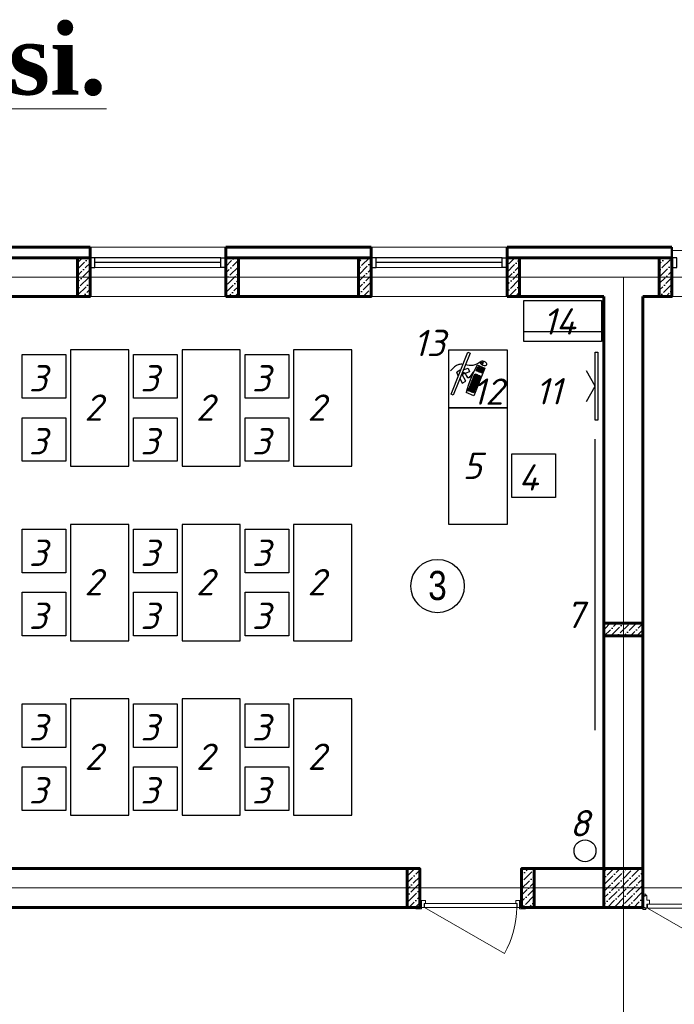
# Model space of a CAD drawing. Header units: millimetres. Extents: x -257011 to 237647566, y 2784933 to 6706507.
# Tile 139 of 256: x 9435511 to 9446608, y 5024255 to 5040948. Entities that reach past the tile are written whole.
import ezdxf

# ---------------------------------------------------------------- set-up
doc = ezdxf.new("R2010")
doc.units = ezdxf.units.MM
doc.header["$LTSCALE"] = 1000
doc.linetypes.add('ACAD_ISO10W100', pattern=[18, 12, -3, 0, -3])
for name, color, linetype, lineweight in [('Doors', 86, 'Continuous', 13), ('expl', 234, 'Continuous', 13), ('заливки', 250, 'Continuous', 18), ('Калонны', 20, 'Continuous', 25), ('Размеры', 251, 'Continuous', 18)]:
    doc.layers.add(name, color=color, linetype=linetype, lineweight=lineweight)
doc.layers.add('TESS', color=252, linetype='Continuous')
doc.layers.add('ТХ', color=7, linetype='Continuous')
doc.styles.get("Standard").update_dxf_attribs({"font": 'ARIALN.TTF'})

# ---------------------------------------------------------------- blocks, each defined once
blk = doc.blocks.new('eshik yangi')
at = {"layer": 'Doors'}
blk.add_line((1405002, 1634259), (1404179, 1633784), dxfattribs=at)
for points in [[(1404002, 1634329), (1404022, 1634329), (1404022, 1634259), (1404002, 1634259)], [(1404062, 1634299), (1404062, 1634329), (1404022, 1634329), (1404022, 1634259), (1404047, 1634259), (1404047, 1634299)], [(1404052, 1634299), (1405002, 1634299), (1405002, 1634259), (1404052, 1634259)], [(1404992, 1634299), (1404992, 1634329), (1405032, 1634329), (1405032, 1634259), (1405007, 1634259), (1405007, 1634299)], [(1405052, 1634329), (1405032, 1634329), (1405032, 1634259), (1405052, 1634259)], [(1403962, 1634259), (1404022, 1634259), (1404022, 1634244), (1403962, 1634244)], [(1405032, 1634259), (1405092, 1634259), (1405092, 1634244), (1405032, 1634244)]]:
    blk.add_lwpolyline(points, close=True, dxfattribs=at)
blk.add_arc((1405002, 1634259), 950, 180, 210, dxfattribs=at)
blk = doc.blocks.new('iuluiluiliu')
at = {"layer": 'Doors'}
for p, q in [((577356.5, 791372.6), (577356.5, 791341.2)), ((577368.5, 791372.6), (577356.5, 791372.6)), ((577368.5, 791341.2), (577356.5, 791341.2)), ((577368.5, 791372.6), (577493.5, 791372.6)), ((577368.5, 791372.6), (577368.5, 791355.3)), ((577368.5, 791372.6), (577368.5, 791372.6)), ((577368.5, 791355.3), (577374, 791355.3)), ((577368.5, 791350.5), (577368.5, 791332.6)), ((577368.5, 791350.5), (577374, 791350.5)), ((577368.5, 791332.6), (577408.5, 791332.6)), ((577368.5, 790417.4), (577368.5, 791327.8)), ((577368.5, 791327.8), (577408.5, 791327.8)), ((577374, 791355.3), (577374, 791350.5)), ((577408.5, 791307.5), (577408.5, 791332.6)), ((577448.5, 791332.6), (577448.5, 791307.5)), ((577448.5, 791332.6), (577493.5, 791332.6)), ((577488, 791355.3), (577488, 791350.5)), ((577493.5, 791355.3), (577488, 791355.3)), ((577493.5, 791350.5), (577488, 791350.5)), ((577493.5, 791372.6), (577493.5, 791355.3)), ((577493.5, 791372.6), (577493.5, 791355.3)), ((577493.5, 791372.6), (577493.5, 791372.6)), ((577493.5, 791372.6), (577505.5, 791372.6)), ((577493.5, 791350.5), (577493.5, 791332.6)), ((577493.5, 791341.2), (577505.5, 791341.2)), ((577505.5, 791372.6), (577505.5, 791341.2)), ((577408.5, 790412.6), (577408.5, 791307.5)), ((577408.5, 791307.5), (577448.5, 791307.5)), ((577368.5, 790417.4), (576920.8, 791192.9)), ((577356.5, 790372.6), (577356.5, 790404)), ((577368.5, 790404), (577356.5, 790404)), ((577368.5, 790372.6), (577356.5, 790372.6)), ((577368.5, 790417.4), (577408.5, 790417.4)), ((577368.5, 790412.6), (577408.5, 790412.6)), ((577368.5, 790394.8), (577368.5, 790412.6)), ((577368.5, 790394.8), (577374, 790394.8)), ((577368.5, 790372.6), (577368.5, 790389.9)), ((577368.5, 790389.9), (577374, 790389.9)), ((577368.5, 790372.6), (577493.5, 790372.6)), ((577368.5, 790372.6), (577368.5, 790372.6)), ((577374, 790389.9), (577374, 790394.8)), ((577408.5, 790437.8), (577448.5, 790437.8)), ((577448.5, 790412.6), (577448.5, 790437.8)), ((577448.5, 790412.6), (577493.5, 790412.6)), ((577493.5, 790394.8), (577488, 790394.8)), ((577488, 790389.9), (577488, 790394.8)), ((577493.5, 790389.9), (577488, 790389.9)), ((577493.5, 790394.8), (577493.5, 790412.6)), ((577493.5, 790404), (577505.5, 790404)), ((577493.5, 790372.6), (577493.5, 790389.9)), ((577493.5, 790372.6), (577493.5, 790389.9)), ((577493.5, 790372.6), (577493.5, 790372.6)), ((577493.5, 790372.6), (577505.5, 790372.6)), ((577505.5, 790372.6), (577505.5, 790404))]:
    blk.add_line(p, q, dxfattribs=at)
blk.add_arc((577368.5, 790517.4), 810.4, 90, 123.53724, dxfattribs=at)
blk = doc.blocks.new('wwww')
at = {"layer": 'заливки', "color": 0, "lineweight": 25, "ltscale": 0.15}
for p, q in [((-325484, -679209), (-325477, -679225)), ((-325470, -679244), (-325465, -679256)), ((-325814, -679382), (-325729, -679357)), ((-325808, -679400), (-325814, -679382)), ((-325723, -679374), (-325808, -679400)), ((-325729, -679357), (-325713, -679352)), ((-325708, -679369), (-325723, -679374)), ((-325713, -679352), (-325708, -679369)), ((-325699, -679327), (-325681, -679321)), ((-325693, -679344), (-325699, -679327)), ((-325660, -679334), (-325693, -679344)), ((-325687, -679302), (-325671, -679297)), ((-325686, -679305), (-325687, -679302)), ((-325686, -679305), (-325681, -679321)), ((-325671, -679297), (-325660, -679334))]:
    blk.add_line(p, q, dxfattribs=at)
for points in [[(-325485, -678956), (-325474, -678992), (-326163, -679200), (-326174, -679165)], [(-325718, -679270), (-325713, -679287), (-325729, -679292), (-325734, -679274)], [(-325700, -679264), (-325695, -679281), (-325711, -679286), (-325716, -679269)], [(-325682, -679259), (-325677, -679276), (-325693, -679281), (-325698, -679264)], [(-325617, -679239), (-325611, -679256), (-325627, -679261), (-325632, -679244)], [(-325611, -679258), (-325606, -679275), (-325621, -679280), (-325626, -679263)], [(-325599, -679234), (-325594, -679251), (-325609, -679255), (-325614, -679238)], [(-325593, -679253), (-325588, -679270), (-325603, -679275), (-325609, -679258)], [(-325587, -679272), (-325582, -679289), (-325598, -679294), (-325603, -679277)], [(-325581, -679228), (-325576, -679245), (-325591, -679250), (-325597, -679233)], [(-325575, -679247), (-325570, -679265), (-325586, -679269), (-325591, -679252)], [(-325569, -679267), (-325564, -679284), (-325580, -679288), (-325585, -679271)], [(-325563, -679223), (-325558, -679240), (-325573, -679245), (-325579, -679228)], [(-325557, -679242), (-325552, -679259), (-325568, -679264), (-325573, -679247)], [(-325551, -679261), (-325546, -679278), (-325562, -679283), (-325567, -679266)], [(-325944, -679338), (-325939, -679355), (-325955, -679360), (-325960, -679343)], [(-325938, -679357), (-325933, -679374), (-325949, -679379), (-325954, -679362)], [(-325933, -679376), (-325927, -679394), (-325943, -679398), (-325948, -679381)], [(-325926, -679333), (-325921, -679350), (-325937, -679355), (-325942, -679337)], [(-325927, -679396), (-325922, -679413), (-325937, -679418), (-325942, -679400)], [(-325921, -679415), (-325916, -679432), (-325931, -679437), (-325937, -679420)], [(-325920, -679352), (-325915, -679369), (-325931, -679374), (-325936, -679357)], [(-325915, -679371), (-325909, -679388), (-325925, -679393), (-325930, -679376)], [(-325908, -679327), (-325903, -679344), (-325919, -679349), (-325924, -679332)], [(-325909, -679390), (-325904, -679407), (-325919, -679412), (-325924, -679395)], [(-325903, -679409), (-325898, -679427), (-325913, -679431), (-325919, -679414)], [(-325903, -679346), (-325897, -679364), (-325913, -679368), (-325918, -679351)], [(-325897, -679366), (-325892, -679383), (-325907, -679388), (-325912, -679370)], [(-325891, -679385), (-325886, -679402), (-325901, -679407), (-325907, -679390)], [(-325890, -679322), (-325885, -679339), (-325901, -679344), (-325906, -679327)], [(-325885, -679404), (-325880, -679421), (-325896, -679426), (-325901, -679409)], [(-325885, -679341), (-325879, -679358), (-325895, -679363), (-325900, -679346)], [(-325879, -679360), (-325874, -679377), (-325889, -679382), (-325895, -679365)], [(-325875, -679317), (-325870, -679334), (-325885, -679339), (-325890, -679322)], [(-325873, -679379), (-325868, -679397), (-325884, -679401), (-325889, -679384)], [(-325869, -679336), (-325864, -679353), (-325879, -679358), (-325885, -679341)], [(-325867, -679399), (-325862, -679416), (-325878, -679421), (-325883, -679403)], [(-325863, -679355), (-325858, -679373), (-325874, -679377), (-325879, -679360)], [(-325857, -679312), (-325852, -679329), (-325867, -679334), (-325873, -679316)], [(-325857, -679375), (-325852, -679392), (-325868, -679397), (-325873, -679379)], [(-325851, -679331), (-325846, -679348), (-325862, -679353), (-325867, -679336)], [(-325852, -679394), (-325846, -679411), (-325862, -679416), (-325867, -679399)], [(-325845, -679350), (-325840, -679367), (-325856, -679372), (-325861, -679355)], [(-325839, -679306), (-325834, -679323), (-325850, -679328), (-325855, -679311)], [(-325839, -679369), (-325834, -679386), (-325850, -679391), (-325855, -679374)], [(-325833, -679325), (-325828, -679343), (-325844, -679347), (-325849, -679330)], [(-325834, -679388), (-325828, -679406), (-325844, -679410), (-325849, -679393)], [(-325827, -679345), (-325822, -679362), (-325838, -679367), (-325843, -679349)], [(-325821, -679301), (-325816, -679318), (-325832, -679323), (-325837, -679306)], [(-325822, -679364), (-325816, -679381), (-325832, -679386), (-325837, -679369)], [(-325815, -679320), (-325810, -679337), (-325826, -679342), (-325831, -679325)], [(-325816, -679383), (-325811, -679400), (-325826, -679405), (-325831, -679388)], [(-325810, -679339), (-325804, -679356), (-325820, -679361), (-325825, -679344)], [(-325805, -679296), (-325800, -679313), (-325816, -679318), (-325821, -679301)], [(-325804, -679358), (-325799, -679376), (-325814, -679380), (-325819, -679363)], [(-325800, -679315), (-325794, -679332), (-325810, -679337), (-325815, -679320)], [(-325794, -679335), (-325789, -679352), (-325804, -679356), (-325810, -679339)], [(-325788, -679354), (-325783, -679371), (-325799, -679376), (-325804, -679358)], [(-325788, -679291), (-325782, -679308), (-325798, -679313), (-325803, -679295)], [(-325782, -679310), (-325777, -679327), (-325792, -679332), (-325797, -679315)], [(-325776, -679329), (-325771, -679346), (-325786, -679351), (-325792, -679334)], [(-325770, -679348), (-325765, -679365), (-325781, -679370), (-325786, -679353)], [(-325770, -679285), (-325764, -679302), (-325780, -679307), (-325785, -679290)], [(-325764, -679304), (-325759, -679322), (-325774, -679326), (-325780, -679309)], [(-325758, -679324), (-325753, -679341), (-325769, -679346), (-325774, -679328)], [(-325752, -679343), (-325747, -679360), (-325763, -679365), (-325768, -679348)], [(-325752, -679280), (-325747, -679297), (-325762, -679302), (-325767, -679285)], [(-325746, -679299), (-325741, -679316), (-325756, -679321), (-325762, -679304)], [(-325740, -679318), (-325735, -679335), (-325751, -679340), (-325756, -679323)], [(-325736, -679275), (-325731, -679292), (-325747, -679297), (-325752, -679280)], [(-325734, -679337), (-325729, -679355), (-325745, -679359), (-325750, -679342)], [(-325730, -679294), (-325725, -679312), (-325741, -679316), (-325746, -679299)], [(-325725, -679314), (-325719, -679331), (-325735, -679335), (-325740, -679318)], [(-325719, -679333), (-325714, -679350), (-325729, -679355), (-325734, -679337)], [(-325712, -679289), (-325707, -679306), (-325723, -679311), (-325728, -679294)], [(-325707, -679308), (-325701, -679325), (-325717, -679330), (-325722, -679313)], [(-325701, -679327), (-325696, -679345), (-325711, -679349), (-325716, -679332)], [(-325695, -679347), (-325690, -679364), (-325705, -679368), (-325711, -679351)], [(-325695, -679284), (-325689, -679301), (-325705, -679305), (-325710, -679288)], [(-325689, -679303), (-325684, -679320), (-325699, -679325), (-325704, -679307)], [(-325677, -679341), (-325672, -679358), (-325688, -679363), (-325693, -679346)], [(-325677, -679278), (-325671, -679295), (-325687, -679300), (-325692, -679283)], [(-325659, -679336), (-325654, -679353), (-325670, -679358), (-325675, -679340)], [(-325605, -679277), (-325600, -679295), (-325615, -679299), (-325621, -679282)], [(-325599, -679297), (-325594, -679314), (-325610, -679319), (-325615, -679301)], [(-325593, -679316), (-325588, -679333), (-325604, -679338), (-325609, -679321)], [(-325581, -679291), (-325576, -679308), (-325592, -679313), (-325597, -679296)], [(-325576, -679310), (-325570, -679328), (-325586, -679332), (-325591, -679315)], [(-325563, -679286), (-325558, -679303), (-325574, -679308), (-325579, -679291)], [(-325558, -679305), (-325552, -679322), (-325568, -679327), (-325573, -679310)], [(-325546, -679280), (-325540, -679298), (-325556, -679302), (-325561, -679285)], [(-325540, -679300), (-325535, -679317), (-325550, -679321), (-325555, -679304)]]:
    blk.add_lwpolyline(points, close=True, dxfattribs=at)
for points in [[(-325889, -679117), (-325924, -679194), (-325866, -679220), (-325815, -679108)], [(-325871, -679073), (-325877, -679070), (-325843, -679016)], [(-325788, -679048), (-325785, -679042), (-325843, -679016)], [(-325749, -679075), (-325677, -679120), (-325710, -679173), (-325815, -679108)], [(-325552, -679198), (-325513, -679328), (-325964, -679465), (-326004, -679335)]]:
    blk.add_lwpolyline(points, dxfattribs=at)
for centre, radius, start, end in [((-325114, -681459), 2303, 100.9493, 112.708), ((-325477, -679229), 29.5, 216.9044, 354.8007)]:
    blk.add_arc(centre, radius, start, end, dxfattribs=at)
at = {"layer": 'заливки', "color": 0, "lineweight": 25, "ltscale": 0.15, "extrusion": (0, 0, -1)}
blk.add_ellipse((-325468, -679263), major_axis=(16.4, -53.3), ratio=0.548518, dxfattribs=at)
at = {"layer": 'заливки', "color": 0, "lineweight": 25, "ltscale": 0.15}
blk.add_ellipse((-325473, -679235), major_axis=(3.92, -9.4), ratio=0.353008, dxfattribs=at)
for points, knots in [([(-325685, -679017), (-325698, -678997), (-325744, -678938), (-325827, -678931), (-325886, -678926)], [258.945343, 258.945343, 258.945343, 258.945343, 321.866255, 469.799997, 469.799997, 469.799997, 469.799997]), ([(-325805, -679092), (-325787, -679100), (-325762, -679126), (-325839, -679240), (-325737, -679231), (-325675, -679225)], [52.696456, 52.696456, 52.696456, 52.696456, 88.452953, 137.856523, 215.270135, 215.270135, 215.270135, 215.270135]), ([(-325800, -679090), (-325797, -679092), (-325794, -679094), (-325788, -679098), (-325785, -679100), (-325780, -679106), (-325778, -679110), (-325775, -679117), (-325774, -679121), (-325774, -679127), (-325774, -679129), (-325775, -679133), (-325775, -679135), (-325777, -679143), (-325779, -679149), (-325783, -679160), (-325786, -679166), (-325791, -679178), (-325793, -679183), (-325796, -679192), (-325797, -679195), (-325798, -679200), (-325798, -679202), (-325798, -679206), (-325798, -679207), (-325797, -679210), (-325796, -679212), (-325795, -679214), (-325794, -679216), (-325791, -679218), (-325790, -679219), (-325786, -679221), (-325784, -679221), (-325778, -679224), (-325773, -679225), (-325761, -679226), (-325754, -679227), (-325740, -679227), (-325732, -679226), (-325709, -679225), (-325692, -679224), (-325675, -679222)], [54.981019, 54.981019, 54.981019, 54.981019, 61.260874, 61.260874, 69.6918, 69.6918, 78.122727, 78.122727, 86.553654, 86.553654, 90.403827, 90.403827, 94.253999, 94.253999, 104.434609, 104.434609, 114.615219, 114.615219, 124.795829, 124.795829, 131.641747, 131.641747, 135.939583, 135.939583, 141.201002, 141.201002, 146.462422, 146.462422, 151.723841, 151.723841, 156.985261, 156.985261, 162.24668, 162.24668, 172.922377, 172.922377, 183.598075, 183.598075, 194.273772, 194.273772, 215.270135, 215.270135, 215.270135, 215.270135]), ([(-325484, -679209), (-325526, -679194), (-325606, -679165), (-325646, -679086), (-325666, -679050)], [0, 0, 0, 0, 117.894714, 225.048375, 225.048375, 225.048375, 225.048375])]:
    blk.add_open_spline(points, degree=3, knots=knots, dxfattribs=at)
blk = doc.blocks.new('njmghn')
at = {"ltscale": 100}
h = blk.add_hatch(dxfattribs=at)
h.set_pattern_fill('ANSI36', color=256, scale=15, style=0)
h.set_pattern_definition([(45, (9872545.847, 4372517.793), (25.2569703, 92.6088912), [119.0625, -23.8125, 0, -23.8125])])
h.paths.add_polyline_path([(9751843.6, 5089672.3), (9751713.6, 5089672.3), (9751713.6, 5090072.3), (9751843.6, 5090072.3)])
h = blk.add_hatch(dxfattribs=at)
h.set_pattern_fill('ANSI36', color=256, scale=15, style=0)
h.set_pattern_definition([(45, (9874315.847, 4372517.793), (25.2569703, 92.6088912), [119.0625, -23.8125, 0, -23.8125])])
h.paths.add_polyline_path([(9753373.6, 5089672.3), (9753243.6, 5089672.3), (9753243.6, 5090072.3), (9753373.6, 5090072.3)])
h = blk.add_hatch(dxfattribs=at)
h.set_pattern_fill('ANSI36', color=256, scale=15, style=0)
h.set_pattern_definition([(45, (9869645.847, 4372517.793), (25.2569703, 92.6088912), [119.0625, -23.8125, 0, -23.8125])])
h.paths.add_polyline_path([(9754743.6, 5089672.3), (9754613.6, 5089672.3), (9754613.6, 5090072.3), (9754743.6, 5090072.3)])
h = blk.add_hatch(dxfattribs=at)
h.set_pattern_fill('ANSI36', color=256, scale=15, style=0)
h.set_pattern_definition([(45, (9871415.847, 4372517.793), (25.2569703, 92.6088912), [119.0625, -23.8125, 0, -23.8125])])
h.paths.add_polyline_path([(9756273.6, 5089672.3), (9756143.6, 5089672.3), (9756143.6, 5090072.3), (9756273.6, 5090072.3)])
h = blk.add_hatch(dxfattribs=at)
h.set_pattern_fill('ANSI36', color=256, scale=15, style=0)
h.set_pattern_definition([(45, (9866545.847, 4354172.813), (25.2569703, 92.6088912), [119.0625, -23.8125, 0, -23.8125])])
h.paths.add_polyline_path([(9757843.6, 5090072.3), (9757713.6, 5090072.3), (9757713.6, 5089672.3), (9757843.6, 5089672.3)])
h = blk.add_hatch(dxfattribs=at)
h.set_pattern_fill('ANSI36', color=256, scale=15, style=0)
h.set_pattern_definition([(45, (9748250, 3846885.33), (25.2569703, 92.6088912), [119.0625, -23.8125, 0, -23.8125])])
h.paths.add_polyline_path([(9757543.6, 5086302.3), (9757543.6, 5086172.3), (9757143.6, 5086172.3), (9757143.6, 5086302.3)])
h = blk.add_hatch(dxfattribs=at)
h.set_pattern_fill('ANSI36', color=256, scale=15, style=0)
h.set_pattern_definition([(45, (9883345.847, 4352508.26), (25.2569703, 92.6088912), [119.0625, -23.8125, 0, -23.8125])])
h.paths.add_polyline_path([(9755243.6, 5083372.3), (9755113.6, 5083372.3), (9755113.6, 5083772.3), (9755243.6, 5083772.3)])
h = blk.add_hatch(dxfattribs=at)
h.set_pattern_fill('ANSI36', color=256, scale=15, angle=180, style=0)
h.set_pattern_definition([(225, (9618091.323, 5811436.264), (-25.2569703, -92.6088912), [119.0625, -23.8125, 0, -23.8125])])
h.paths.add_polyline_path([(9756293.6, 5083372.3), (9756423.6, 5083372.3), (9756423.6, 5083772.3), (9756293.6, 5083772.3)])
h = blk.add_hatch(dxfattribs=at)
h.set_pattern_fill('ANSI36', color=256, scale=15, style=0)
h.set_pattern_definition([(45, (-7305818.965, 14266602.263), (25.25697034, 92.60889125), [119.0625, -23.8125, 0, -23.8125])])
h.paths.add_polyline_path([(9757543.6, 5083772.3), (9757143.6, 5083772.3), (9757143.6, 5083372.3), (9757543.6, 5083372.3)])
at = {"lineweight": 9, "ltscale": 100}
for p, q in [((9753243.6, 5090179.3), (9751843.6, 5090179.3)), ((9756143.6, 5090179.3), (9754743.6, 5090179.3)), ((9759243.6, 5090147.3), (9757843.6, 5090147.3)), ((9753243.6, 5089672.3), (9751843.6, 5089672.3)), ((9756143.6, 5089672.3), (9754743.6, 5089672.3)), ((9759243.6, 5089672.3), (9757843.6, 5089672.3))]:
    blk.add_line(p, q, dxfattribs=at)
at = {"color": 251, "lineweight": 50, "ltscale": 100, "true_color": 0x4a4a4a}
blk.add_line((9757843.6, 5090072.3), (9757843.6, 5090179.3), dxfattribs=at)
at = {"lineweight": 60, "ltscale": 100}
for p, q in [((9751843.6, 5090072.3), (9750343.6, 5090072.3)), ((9751843.6, 5090072.3), (9751843.6, 5089672.3)), ((9754743.6, 5090072.3), (9753243.6, 5090072.3)), ((9753243.6, 5090072.3), (9753243.6, 5089672.3)), ((9754743.6, 5090072.3), (9754743.6, 5089672.3)), ((9757843.6, 5090072.3), (9756143.6, 5090072.3)), ((9756143.6, 5090072.3), (9756143.6, 5089672.3)), ((9757843.6, 5089672.3), (9757843.6, 5090072.3)), ((9751843.6, 5089672.3), (9750343.6, 5089672.3)), ((9754743.6, 5089672.3), (9753243.6, 5089672.3)), ((9757143.6, 5089672.3), (9756143.6, 5089672.3)), ((9757143.6, 5083772.3), (9757143.6, 5089672.3)), ((9757843.6, 5089672.3), (9757543.6, 5089672.3)), ((9757543.6, 5083772.3), (9757543.6, 5089672.3)), ((9755243.6, 5083772.3), (9747943.6, 5083772.3)), ((9755243.6, 5083772.3), (9755243.6, 5083372.3)), ((9757143.6, 5083772.3), (9756293.6, 5083772.3)), ((9756293.6, 5083772.3), (9756293.6, 5083372.3)), ((9755243.6, 5083372.3), (9746823.6, 5083372.3)), ((9757543.6, 5083372.3), (9756293.6, 5083372.3))]:
    blk.add_line(p, q, dxfattribs=at)
at = {"color": 5}
for p, q in [((9753193.6, 5090072.3), (9751893.6, 5090072.3)), ((9756093.6, 5090072.3), (9754793.6, 5090072.3)), ((9753193.6, 5090022.3), (9751893.6, 5090022.3)), ((9756093.6, 5090022.3), (9754793.6, 5090022.3))]:
    blk.add_line(p, q, dxfattribs=at)
at = {"color": 5, "lineweight": 0}
for p, q in [((9753193.6, 5089972.3), (9751893.6, 5089972.3)), ((9756093.6, 5089972.3), (9754793.6, 5089972.3))]:
    blk.add_line(p, q, dxfattribs=at)
at = {"color": 1, "linetype": 'ACAD_ISO10W100', "lineweight": 9, "ltscale": 100}
for p, q in [((9761743.6, 5089872.3), (9734743.6, 5089872.3)), ((9757343.6, 5089872.3), (9757343.6, 5080572.3)), ((9761743.6, 5083572.3), (9734743.6, 5083572.3))]:
    blk.add_line(p, q, dxfattribs=at)
at = {"color": 252, "lineweight": 60, "ltscale": 100}
for points in [[(9751843.6, 5090179.3), (9750343.6, 5090179.3)], [(9751843.6, 5090072.3), (9751843.6, 5090179.3)], [(9754743.6, 5090179.3), (9753243.6, 5090179.3)], [(9753243.6, 5090072.3), (9753243.6, 5090179.3)], [(9754743.6, 5090072.3), (9754743.6, 5090179.3)], [(9757843.6, 5090179.3), (9756143.6, 5090179.3)], [(9756143.6, 5090072.3), (9756143.6, 5090179.3)]]:
    blk.add_lwpolyline(points, dxfattribs=at)
at = {"color": 32, "lineweight": 30, "ltscale": 100}
for points in [[(9751843.6, 5090172.3), (9750343.6, 5090172.3)], [(9754743.6, 5090172.3), (9753243.6, 5090172.3)], [(9757843.6, 5090172.3), (9756143.6, 5090172.3)]]:
    blk.add_lwpolyline(points, dxfattribs=at)
at = {"color": 5}
for points in [[(9751843.6, 5089972.3), (9751893.6, 5089972.3), (9751893.6, 5090072.3), (9751843.6, 5090072.3)], [(9753243.6, 5089972.3), (9753193.6, 5089972.3), (9753193.6, 5090072.3), (9753243.6, 5090072.3)], [(9754743.6, 5089972.3), (9754793.6, 5089972.3), (9754793.6, 5090072.3), (9754743.6, 5090072.3)], [(9756143.6, 5089972.3), (9756093.6, 5089972.3), (9756093.6, 5090072.3), (9756143.6, 5090072.3)], [(9757843.6, 5089972.3), (9757893.6, 5089972.3), (9757893.6, 5090072.3), (9757843.6, 5090072.3)]]:
    blk.add_lwpolyline(points, close=True, dxfattribs=at)
at = {"layer": 'expl', "lineweight": 30}
blk.add_circle((9755427.4, 5086686.3), 275.1, dxfattribs=at)
at = {"layer": 'Размеры', "lineweight": 60, "ltscale": 5}
for points in [[(9751713.6, 5089672.3), (9751843.6, 5089672.3), (9751843.6, 5090072.3), (9751713.6, 5090072.3)], [(9753243.6, 5089672.3), (9753373.6, 5089672.3), (9753373.6, 5090072.3), (9753243.6, 5090072.3)], [(9754613.6, 5089672.3), (9754743.6, 5089672.3), (9754743.6, 5090072.3), (9754613.6, 5090072.3)], [(9756143.6, 5089672.3), (9756273.6, 5089672.3), (9756273.6, 5090072.3), (9756143.6, 5090072.3)], [(9757713.6, 5090072.3), (9757843.6, 5090072.3), (9757843.6, 5089672.3), (9757713.6, 5089672.3)], [(9757843.6, 5090072.3), (9757843.6, 5090072.3), (9757843.6, 5089672.3), (9757843.6, 5089672.3)], [(9757543.6, 5086172.3), (9757543.6, 5086302.3), (9757143.6, 5086302.3), (9757143.6, 5086172.3)], [(9755113.6, 5083372.3), (9755243.6, 5083372.3), (9755243.6, 5083772.3), (9755113.6, 5083772.3)], [(9756423.6, 5083372.3), (9756293.6, 5083372.3), (9756293.6, 5083772.3), (9756423.6, 5083772.3)], [(9757143.6, 5083372.3), (9757543.6, 5083372.3), (9757543.6, 5083772.3), (9757143.6, 5083772.3)]]:
    blk.add_lwpolyline(points, close=True, dxfattribs=at)
at = {"layer": 'Размеры', "ltscale": 5}
blk.add_lwpolyline([(9757543.6, 5086302.3), (9757543.6, 5086172.3), (9757143.6, 5086172.3), (9757143.6, 5086302.3)], close=True, dxfattribs=at)
at = {"layer": 'ТХ', "ltscale": 5}
blk.add_line((9757049.3, 5088201.3), (9757049.3, 5085201.3), dxfattribs=at)
for points in [[(9757118, 5089629.4), (9757118, 5089209.4), (9756318, 5089209.4), (9756318, 5089629.4)], [(9757118, 5089309.4), (9757118, 5089209.4), (9756318, 5089209.4), (9756318, 5089309.4)], [(9751643.6, 5087922.3), (9752243.6, 5087922.3), (9752243.6, 5089122.3), (9751643.6, 5089122.3)], [(9752793.6, 5087922.3), (9753393.6, 5087922.3), (9753393.6, 5089122.3), (9752793.6, 5089122.3)], [(9753943.6, 5087922.3), (9754543.6, 5087922.3), (9754543.6, 5089122.3), (9753943.6, 5089122.3)], [(9755543.6, 5089122.3), (9756143.6, 5089122.3), (9756143.6, 5088522.3), (9755543.6, 5088522.3)], [(9751143.6, 5089072.3), (9751593.6, 5089072.3), (9751593.6, 5088622.3), (9751143.6, 5088622.3)], [(9752293.6, 5089072.3), (9752743.6, 5089072.3), (9752743.6, 5088622.3), (9752293.6, 5088622.3)], [(9753443.6, 5089072.3), (9753893.6, 5089072.3), (9753893.6, 5088622.3), (9753443.6, 5088622.3)], [(9757053.9, 5089097.1), (9757078.9, 5089097.1), (9757078.9, 5088397.1), (9757053.9, 5088397.1)], [(9755543.6, 5088522.3), (9756143.6, 5088522.3), (9756143.6, 5087322.3), (9755543.6, 5087322.3)], [(9751143.6, 5088422.3), (9751593.6, 5088422.3), (9751593.6, 5087972.3), (9751143.6, 5087972.3)], [(9752293.6, 5088422.3), (9752743.6, 5088422.3), (9752743.6, 5087972.3), (9752293.6, 5087972.3)], [(9753443.6, 5088422.3), (9753893.6, 5088422.3), (9753893.6, 5087972.3), (9753443.6, 5087972.3)], [(9756193.6, 5088049.3), (9756643.6, 5088049.3), (9756643.6, 5087599.3), (9756193.6, 5087599.3)], [(9751643.6, 5086122.3), (9752243.6, 5086122.3), (9752243.6, 5087322.3), (9751643.6, 5087322.3)], [(9752793.6, 5086122.3), (9753393.6, 5086122.3), (9753393.6, 5087322.3), (9752793.6, 5087322.3)], [(9753943.6, 5086122.3), (9754543.6, 5086122.3), (9754543.6, 5087322.3), (9753943.6, 5087322.3)], [(9751143.6, 5087272.3), (9751593.6, 5087272.3), (9751593.6, 5086822.3), (9751143.6, 5086822.3)], [(9752293.6, 5087272.3), (9752743.6, 5087272.3), (9752743.6, 5086822.3), (9752293.6, 5086822.3)], [(9753443.6, 5087272.3), (9753893.6, 5087272.3), (9753893.6, 5086822.3), (9753443.6, 5086822.3)], [(9751143.6, 5086622.3), (9751593.6, 5086622.3), (9751593.6, 5086172.3), (9751143.6, 5086172.3)], [(9752293.6, 5086622.3), (9752743.6, 5086622.3), (9752743.6, 5086172.3), (9752293.6, 5086172.3)], [(9753443.6, 5086622.3), (9753893.6, 5086622.3), (9753893.6, 5086172.3), (9753443.6, 5086172.3)], [(9751143.6, 5085472.3), (9751593.6, 5085472.3), (9751593.6, 5085022.3), (9751143.6, 5085022.3)], [(9751643.6, 5084322.3), (9752243.6, 5084322.3), (9752243.6, 5085522.3), (9751643.6, 5085522.3)], [(9752293.6, 5085472.3), (9752743.6, 5085472.3), (9752743.6, 5085022.3), (9752293.6, 5085022.3)], [(9752793.6, 5084322.3), (9753393.6, 5084322.3), (9753393.6, 5085522.3), (9752793.6, 5085522.3)], [(9753443.6, 5085472.3), (9753893.6, 5085472.3), (9753893.6, 5085022.3), (9753443.6, 5085022.3)], [(9753943.6, 5084322.3), (9754543.6, 5084322.3), (9754543.6, 5085522.3), (9753943.6, 5085522.3)], [(9751143.6, 5084822.3), (9751593.6, 5084822.3), (9751593.6, 5084372.3), (9751143.6, 5084372.3)], [(9752293.6, 5084822.3), (9752743.6, 5084822.3), (9752743.6, 5084372.3), (9752293.6, 5084372.3)], [(9753443.6, 5084822.3), (9753893.6, 5084822.3), (9753893.6, 5084372.3), (9753443.6, 5084372.3)]]:
    blk.add_lwpolyline(points, close=True, dxfattribs=at)
blk.add_lwpolyline([(9756963.4, 5088590.3), (9757053.9, 5088747.1), (9756963.4, 5088904)], dxfattribs=at)
at = {"layer": 'ТХ', "ltscale": 3}
blk.add_circle((9756947.8, 5083956), 112.8, dxfattribs=at)
at = {"color": 2, "lineweight": 70, "xscale": -1}
blk.add_blockref('eshik yangi', (11160295.4, 3449113.7), dxfattribs=at)
at = {"xscale": -1.050000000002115, "yscale": 1.050000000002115, "zscale": 1.050000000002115, "rotation": 270}
blk.add_blockref('iuluiluiliu', (8927652.3, 4477126.8), dxfattribs=at)
at = {"layer": 'TESS', "color": 16, "xscale": 0.6480000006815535, "yscale": 0.6480000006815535, "zscale": 0.6480000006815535, "rotation": 51.30378353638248}
blk.add_blockref('wwww', (9544222.2, 5528771.5), dxfattribs=at)
at = {"lineweight": 9, "insert": (9755331, 5086537.7), "char_height": 300, "width": 349.19, "attachment_point": 7}
blk.add_mtext('3', dxfattribs=at)
at = {"layer": 'Калонны', "char_height": 271.656, "attachment_point": 7}
for s, insert in [('{\\fArial|b0|i0|c204|p34;\\C150; \\fISOCPEUR|b0|i1|c204|p34;\\C1;14}', (9756406.2, 5089278.6)), ('{\\fArial|b0|i0|c204|p34;\\C150; \\fISOCPEUR|b0|i1|c0|p34;\\C1;13}', (9755072.4, 5089056.9)), ('{\\fArial|b0|i0|c204|p34;\\C150; \\fISOCPEUR|b0|i1|c204|p34;\\C1;3}', (9751107.3, 5088692.7)), ('{\\fArial|b0|i0|c204|p34;\\C150; \\fISOCPEUR|b0|i1|c204|p34;\\C1;3}', (9752257.3, 5088692.7)), ('{\\fArial|b0|i0|c204|p34;\\C150; \\fISOCPEUR|b0|i1|c204|p34;\\C1;3}', (9753407.3, 5088692.7)), ('{\\fArial|b0|i0|c204|p34;\\C150; \\fISOCPEUR|b0|i1|c0|p34;\\C1;12}', (9755678, 5088555.1)), ('{\\fArial|b0|i0|c204|p34;\\C150; \\fISOCPEUR|b0|i1|c0|p34;\\C1;11}', (9756331.3, 5088559.1)), ('{\\fArial|b0|i0|c204|p34;\\C150; \\fISOCPEUR|b0|i1|c204|p34;\\C1;2}', (9751681.2, 5088390.3)), ('{\\fArial|b0|i0|c204|p34;\\C150; \\fISOCPEUR|b0|i1|c204|p34;\\C1;2}', (9752831.2, 5088390.3)), ('{\\fArial|b0|i0|c204|p34;\\C150; \\fISOCPEUR|b0|i1|c204|p34;\\C1;2}', (9753981.2, 5088390.3)), ('{\\fArial|b0|i0|c204|p34;\\C150; \\fISOCPEUR|b0|i1|c204|p34;\\C1;3}', (9751107.3, 5088042.7)), ('{\\fArial|b0|i0|c204|p34;\\C150; \\fISOCPEUR|b0|i1|c204|p34;\\C1;3}', (9752257.3, 5088042.7)), ('{\\fArial|b0|i0|c204|p34;\\C150; \\fISOCPEUR|b0|i1|c204|p34;\\C1;3}', (9753407.3, 5088042.7)), ('{\\fArial|b0|i0|c204|p34;\\C150; \\fISOCPEUR|b0|i1|c204|p34;\\C1;5}', (9755581.2, 5087790.3)), ('{\\fArial|b0|i0|c204|p34;\\C150; \\fISOCPEUR|b0|i1|c204|p34;\\C1;4}', (9756157.3, 5087669.8)), ('{\\fArial|b0|i0|c204|p34;\\C150; \\fISOCPEUR|b0|i1|c204|p34;\\C1;3}', (9751107.3, 5086892.7)), ('{\\fArial|b0|i0|c204|p34;\\C150; \\fISOCPEUR|b0|i1|c204|p34;\\C1;3}', (9752257.3, 5086892.7)), ('{\\fArial|b0|i0|c204|p34;\\C150; \\fISOCPEUR|b0|i1|c204|p34;\\C1;3}', (9753407.3, 5086892.7)), ('{\\fArial|b0|i0|c204|p34;\\C150; \\fISOCPEUR|b0|i1|c204|p34;\\C1;2}', (9751681.2, 5086590.3)), ('{\\fArial|b0|i0|c204|p34;\\C150; \\fISOCPEUR|b0|i1|c204|p34;\\C1;2}', (9752831.2, 5086590.3)), ('{\\fArial|b0|i0|c204|p34;\\C150; \\fISOCPEUR|b0|i1|c204|p34;\\C1;2}', (9753981.2, 5086590.3)), ('{\\fArial|b0|i0|c204|p34;\\C150; \\fISOCPEUR|b0|i1|c204|p34;\\C1;3}', (9751107.3, 5086242.7)), ('{\\fArial|b0|i0|c204|p34;\\C150; \\fISOCPEUR|b0|i1|c204|p34;\\C1;3}', (9752257.3, 5086242.7)), ('{\\fArial|b0|i0|c204|p34;\\C150; \\fISOCPEUR|b0|i1|c204|p34;\\C1;3}', (9753407.3, 5086242.7)), ('{\\fArial|b0|i0|c204|p34;\\C150; \\fISOCPEUR|b0|i1|c204|p34;\\C1;7}', (9756641.4, 5086252.7)), ('{\\fArial|b0|i0|c204|p34;\\C150; \\fISOCPEUR|b0|i1|c204|p34;\\C1;3}', (9751107.3, 5085092.7)), ('{\\fArial|b0|i0|c204|p34;\\C150; \\fISOCPEUR|b0|i1|c204|p34;\\C1;3}', (9752257.3, 5085092.7)), ('{\\fArial|b0|i0|c204|p34;\\C150; \\fISOCPEUR|b0|i1|c204|p34;\\C1;3}', (9753407.3, 5085092.7)), ('{\\fArial|b0|i0|c204|p34;\\C150; \\fISOCPEUR|b0|i1|c204|p34;\\C1;2}', (9751681.2, 5084790.3)), ('{\\fArial|b0|i0|c204|p34;\\C150; \\fISOCPEUR|b0|i1|c204|p34;\\C1;2}', (9752831.2, 5084790.3)), ('{\\fArial|b0|i0|c204|p34;\\C150; \\fISOCPEUR|b0|i1|c204|p34;\\C1;2}', (9753981.2, 5084790.3)), ('{\\fArial|b0|i0|c204|p34;\\C150; \\fISOCPEUR|b0|i1|c204|p34;\\C1;3}', (9751107.3, 5084442.7)), ('{\\fArial|b0|i0|c204|p34;\\C150; \\fISOCPEUR|b0|i1|c204|p34;\\C1;3}', (9752257.3, 5084442.7)), ('{\\fArial|b0|i0|c204|p34;\\C150; \\fISOCPEUR|b0|i1|c204|p34;\\C1;3}', (9753407.3, 5084442.7)), ('{\\fArial|b0|i0|c204|p34;\\C150; \\fISOCPEUR|b0|i1|c204|p34;\\C1;8}', (9756684.2, 5084104.1))]:
    blk.add_mtext(s, dxfattribs=dict(at, insert=insert))

msp = doc.modelspace()

# ---------------------------------------------------------------- texts
at = {"color": 7, "lineweight": 30, "insert": (9274450.095, 5036394.889), "char_height": 939.4258, "width": 8914.89017, "attachment_point": 1}
msp.add_mtext('\\pi2351.83787;{\\fTimes New Roman|b0|i0|c204|p18;\\C256;Qurilish         \\P\\pi2708.16847;  hajmi\\P\\pi3422.97631;   m³}', dxfattribs=at)

# ---------------------------------------------------------------- next in the draw order: block references
at = {"lineweight": 50, "xscale": 1.644058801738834, "yscale": 1.644058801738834, "zscale": 1.644058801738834}
msp.add_blockref('njmghn', (-6595901.467, -3331464.788), dxfattribs=at)

# ---------------------------------------------------------------- next in the draw order: texts
at = {"color": 1, "lineweight": 15, "insert": (9425907.78, 5040879.479), "char_height": 1200, "attachment_point": 1}
msp.add_mtext('{\\fTimes New Roman|b1|i0|c0|p18;\\L\\C256;3-qavat rejasi.}', dxfattribs=at)

doc.saveas('drawing.dxf')
